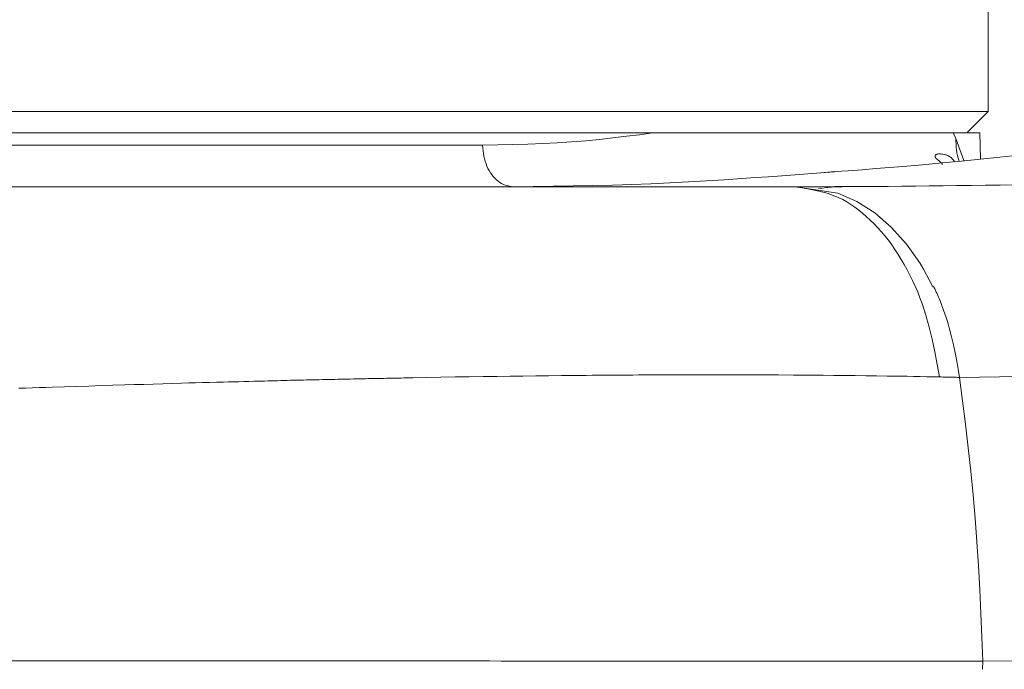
# Model space of a CAD drawing. Extents: x 193 to 943, y 26 to 526.
# Tile 37 of 256: x 359.085 to 360.23, y 91.93 to 92.686. Entities that reach past the tile are written whole.
import ezdxf

# ---------------------------------------------------------------- set-up
doc = ezdxf.new("R2010")
doc.units = 0
doc.layers.get('0').update_dxf_attribs({"lineweight": 25})
doc.layers.add('KG4_HLS_SYA', color=7, linetype='Continuous', lineweight=25)

# ---------------------------------------------------------------- blocks, each defined once
blk = doc.blocks.new('Spline-A069HVY47N', base_point=(360.0142, 92.489))
at = {"color": 0, "lineweight": -2}
for p, q in [((360.0142, 92.489), (360.0163, 92.4894)), ((360.0163, 92.4894), (360.0184, 92.4897)), ((360.0184, 92.4897), (360.0205, 92.4901)), ((360.0205, 92.4901), (360.0226, 92.4904)), ((360.0226, 92.4904), (360.0248, 92.4907)), ((360.0248, 92.4907), (360.027, 92.4909)), ((360.027, 92.4909), (360.0292, 92.4911)), ((360.0292, 92.4911), (360.0315, 92.4912)), ((360.0315, 92.4912), (360.0339, 92.4913)), ((360.0339, 92.4913), (360.0363, 92.4914)), ((360.0363, 92.4914), (360.0387, 92.4914)), ((360.0387, 92.4914), (360.0411, 92.4914))]:
    blk.add_line(p, q, dxfattribs=at)
blk = doc.blocks.new('Spline-A069HVY87N', base_point=(360.0166, 92.5078))
at = {"color": 0, "lineweight": -2}
for p, q in [((360.1801, 92.5213), (360.2025, 92.5235)), ((360.2025, 92.5235), (360.2249, 92.5259)), ((360.2249, 92.5259), (360.2472, 92.5282)), ((360.0487, 92.5101), (360.0647, 92.5113)), ((360.0647, 92.5113), (360.0806, 92.5126)), ((360.0806, 92.5126), (360.0965, 92.5138)), ((360.0965, 92.5138), (360.1123, 92.5151)), ((360.1123, 92.5151), (360.1351, 92.5171)), ((360.1351, 92.5171), (360.1577, 92.5191)), ((360.1577, 92.5191), (360.1801, 92.5213)), ((360.0166, 92.5078), (360.0326, 92.509)), ((360.0326, 92.509), (360.0487, 92.5101))]:
    blk.add_line(p, q, dxfattribs=at)
blk = doc.blocks.new('Spline-A069HVYM7N', base_point=(360.1497, 92.517))
at = {"color": 0, "lineweight": -2}
for p, q in [((360.1498, 92.5274), (360.1497, 92.5273)), ((360.1497, 92.5273), (360.1497, 92.5271)), ((360.1497, 92.5271), (360.1497, 92.5269)), ((360.1497, 92.5269), (360.1497, 92.5268)), ((360.1497, 92.5268), (360.1497, 92.5268)), ((360.1497, 92.5268), (360.1497, 92.5267)), ((360.1497, 92.5267), (360.1497, 92.5266)), ((360.1497, 92.5266), (360.1497, 92.5265)), ((360.1497, 92.5265), (360.1498, 92.5262)), ((360.1499, 92.5277), (360.1498, 92.5276)), ((360.1498, 92.5276), (360.1498, 92.5274)), ((360.1498, 92.5262), (360.1498, 92.526)), ((360.1498, 92.526), (360.15, 92.5257)), ((360.15, 92.5279), (360.1499, 92.5277)), ((360.1501, 92.5281), (360.15, 92.528)), ((360.15, 92.528), (360.15, 92.5279)), ((360.15, 92.5257), (360.1501, 92.5254)), ((360.1502, 92.5283), (360.1501, 92.5281)), ((360.1501, 92.5254), (360.1502, 92.5253)), ((360.1504, 92.5284), (360.1502, 92.5283)), ((360.1502, 92.5253), (360.1503, 92.5252)), ((360.1503, 92.5252), (360.1503, 92.5251)), ((360.1503, 92.5251), (360.1504, 92.5249)), ((360.1506, 92.5286), (360.1504, 92.5284)), ((360.1504, 92.5249), (360.1505, 92.5248)), ((360.1505, 92.5248), (360.1507, 92.5246)), ((360.151, 92.5288), (360.1506, 92.5286)), ((360.1507, 92.5246), (360.1508, 92.5245)), ((360.1508, 92.5245), (360.1509, 92.5244)), ((360.1509, 92.5244), (360.151, 92.5242)), ((360.1512, 92.5289), (360.151, 92.5288)), ((360.151, 92.5242), (360.1511, 92.5241)), ((360.1511, 92.5241), (360.1513, 92.524)), ((360.1515, 92.529), (360.1512, 92.5289)), ((360.1513, 92.524), (360.1514, 92.5238)), ((360.1514, 92.5238), (360.1516, 92.5237)), ((360.152, 92.5292), (360.1515, 92.529)), ((360.1516, 92.5237), (360.1517, 92.5235)), ((360.1517, 92.5235), (360.1519, 92.5234)), ((360.1519, 92.5234), (360.1521, 92.5232)), ((360.1525, 92.5294), (360.152, 92.5292)), ((360.1521, 92.5232), (360.1523, 92.5231)), ((360.1523, 92.5231), (360.1525, 92.5229)), ((360.1536, 92.5296), (360.1525, 92.5294)), ((360.1525, 92.5229), (360.1527, 92.5228)), ((360.1527, 92.5228), (360.1529, 92.5226)), ((360.1529, 92.5226), (360.1531, 92.5225)), ((360.1531, 92.5225), (360.1533, 92.5223)), ((360.1548, 92.5296), (360.1536, 92.5296)), ((360.1561, 92.5296), (360.1548, 92.5296)), ((360.1574, 92.5295), (360.1561, 92.5296)), ((360.1587, 92.5293), (360.1574, 92.5295)), ((360.1606, 92.529), (360.1587, 92.5293)), ((360.1616, 92.5287), (360.1606, 92.529)), ((360.1626, 92.5284), (360.1616, 92.5287)), ((360.1635, 92.5281), (360.1626, 92.5284)), ((360.1645, 92.5277), (360.1635, 92.5281)), ((360.1655, 92.5272), (360.1645, 92.5277)), ((360.1664, 92.5267), (360.1655, 92.5272)), ((360.1674, 92.526), (360.1664, 92.5267)), ((360.1683, 92.5253), (360.1674, 92.526)), ((360.1701, 92.5235), (360.1683, 92.5253)), ((360.1704, 92.5231), (360.1701, 92.5235)), ((360.1707, 92.5227), (360.1704, 92.5231)), ((360.171, 92.5223), (360.1707, 92.5227)), ((360.1533, 92.5223), (360.1535, 92.5221)), ((360.1535, 92.5221), (360.1537, 92.522)), ((360.1537, 92.522), (360.1539, 92.5218)), ((360.1539, 92.5218), (360.1541, 92.5217)), ((360.1541, 92.5217), (360.1543, 92.5215)), ((360.1543, 92.5215), (360.1544, 92.5214)), ((360.1544, 92.5214), (360.1546, 92.5213)), ((360.1546, 92.5213), (360.1548, 92.5211)), ((360.1548, 92.5211), (360.155, 92.521)), ((360.155, 92.521), (360.1551, 92.5209)), ((360.1551, 92.5209), (360.1553, 92.5207)), ((360.1553, 92.5207), (360.1554, 92.5206)), ((360.1554, 92.5206), (360.1556, 92.5205)), ((360.1556, 92.5205), (360.1557, 92.5204)), ((360.1557, 92.5204), (360.1561, 92.5201)), ((360.1561, 92.5201), (360.1563, 92.5198)), ((360.1563, 92.5198), (360.1566, 92.5196)), ((360.1566, 92.5196), (360.1568, 92.5194)), ((360.1568, 92.5194), (360.157, 92.5192)), ((360.157, 92.5192), (360.1572, 92.519)), ((360.1572, 92.519), (360.1574, 92.5187)), ((360.1574, 92.5187), (360.1576, 92.5185)), ((360.1576, 92.5185), (360.1577, 92.5183)), ((360.1577, 92.5183), (360.1578, 92.5182)), ((360.1578, 92.5171), (360.1577, 92.5171)), ((360.1577, 92.5171), (360.1577, 92.517)), ((360.1578, 92.5182), (360.1579, 92.518)), ((360.1579, 92.5172), (360.1578, 92.5172)), ((360.1578, 92.5172), (360.1578, 92.5171)), ((360.1579, 92.518), (360.158, 92.5179)), ((360.158, 92.5173), (360.1579, 92.5173)), ((360.1579, 92.5173), (360.1579, 92.5172)), ((360.1579, 92.5172), (360.1579, 92.5172)), ((360.158, 92.5179), (360.158, 92.5178)), ((360.158, 92.5178), (360.158, 92.5177)), ((360.158, 92.5177), (360.158, 92.5176)), ((360.158, 92.5176), (360.158, 92.5176)), ((360.158, 92.5176), (360.158, 92.5175)), ((360.158, 92.5175), (360.158, 92.5175)), ((360.158, 92.5175), (360.158, 92.5174)), ((360.158, 92.5174), (360.158, 92.5174)), ((360.158, 92.5174), (360.158, 92.5173)), ((360.1714, 92.5218), (360.171, 92.5223)), ((360.1717, 92.5214), (360.1714, 92.5218)), ((360.172, 92.5209), (360.1717, 92.5214))]:
    blk.add_line(p, q, dxfattribs=at)
blk = doc.blocks.new('Spline-A069HX0K7N', base_point=(360.1781, 91.9394))
at = {"color": 0, "lineweight": -2}
for p, q in [((360.1781, 92.2696), (360.1815, 92.2424)), ((360.1815, 92.2424), (360.1849, 92.2151)), ((360.1849, 92.2151), (360.1881, 92.1878)), ((360.1881, 92.1878), (360.1911, 92.1605)), ((360.1911, 92.1605), (360.1938, 92.1331)), ((360.1938, 92.1331), (360.1963, 92.1057)), ((360.1963, 92.1057), (360.1983, 92.0781)), ((360.1983, 92.0781), (360.2001, 92.0504)), ((360.2001, 92.0504), (360.2016, 92.0227)), ((360.2016, 92.0227), (360.2029, 91.9949)), ((360.2029, 91.9949), (360.204, 91.9672)), ((360.204, 91.9672), (360.2051, 91.9394))]:
    blk.add_line(p, q, dxfattribs=at)
blk = doc.blocks.new('Spline-A069HX0Y7N', base_point=(358.4584, 92.4915))
at = {"color": 0, "lineweight": -2}
for p, q in [((359.0923, 92.4915), (359.0478, 92.4915)), ((359.1365, 92.4915), (359.0923, 92.4915)), ((359.1805, 92.4915), (359.1365, 92.4915)), ((359.2242, 92.4915), (359.1805, 92.4915)), ((359.2677, 92.4915), (359.2242, 92.4915)), ((359.3108, 92.4915), (359.2677, 92.4915)), ((359.3537, 92.4915), (359.3108, 92.4915)), ((359.3962, 92.4915), (359.3537, 92.4915)), ((359.4385, 92.4915), (359.3962, 92.4915)), ((359.4804, 92.4915), (359.4385, 92.4915)), ((359.522, 92.4915), (359.4804, 92.4915)), ((359.5632, 92.4915), (359.522, 92.4915)), ((359.6041, 92.4915), (359.5632, 92.4915)), ((359.6445, 92.4915), (359.6041, 92.4915)), ((359.6844, 92.4915), (359.6445, 92.4915)), ((359.7238, 92.4915), (359.6844, 92.4915)), ((359.7627, 92.4915), (359.7238, 92.4915)), ((359.8009, 92.4915), (359.7627, 92.4915)), ((359.8385, 92.4915), (359.8009, 92.4915)), ((359.8758, 92.4915), (359.8385, 92.4915)), ((359.9127, 92.4915), (359.8758, 92.4915)), ((359.9494, 92.4915), (359.9127, 92.4915)), ((359.986, 92.4915), (359.9494, 92.4915))]:
    blk.add_line(p, q, dxfattribs=at)
blk = doc.blocks.new('Polylinie-A069HX1I7N', base_point=(356.2463, 92.554))
at = {"color": 0, "lineweight": -2}
for p, q in [((358.9892, 92.554), (359.1111, 92.554)), ((359.1111, 92.554), (359.2289, 92.554)), ((359.2289, 92.554), (359.3421, 92.554)), ((359.3421, 92.554), (359.4502, 92.554)), ((359.4502, 92.554), (359.5526, 92.554)), ((359.5526, 92.554), (359.6488, 92.554)), ((359.6488, 92.554), (359.7386, 92.554)), ((359.7386, 92.554), (359.8213, 92.554))]:
    blk.add_line(p, q, dxfattribs=at)
blk = doc.blocks.new('Spline-A069HX1K7N', base_point=(359.8213, 92.554))
at = {"color": 0, "lineweight": -2}
for p, q in [((359.8213, 92.554), (359.8322, 92.554)), ((359.8322, 92.554), (359.8431, 92.554)), ((359.8431, 92.554), (359.854, 92.554)), ((359.854, 92.554), (359.8648, 92.554)), ((359.8648, 92.554), (359.8755, 92.554)), ((359.8755, 92.554), (359.8861, 92.554)), ((359.8861, 92.554), (359.8964, 92.554)), ((359.8964, 92.554), (359.9067, 92.554)), ((359.9067, 92.554), (359.9167, 92.554)), ((359.9167, 92.554), (359.9267, 92.554)), ((359.9267, 92.554), (359.9365, 92.554)), ((359.9365, 92.554), (359.9463, 92.554)), ((359.9463, 92.554), (359.9564, 92.554)), ((359.9564, 92.554), (359.9664, 92.554)), ((359.9664, 92.554), (359.9762, 92.554)), ((359.9762, 92.554), (359.9859, 92.554)), ((359.9859, 92.554), (359.9955, 92.554)), ((359.9955, 92.554), (360.0048, 92.554)), ((360.0048, 92.554), (360.0133, 92.554)), ((360.0133, 92.554), (360.0215, 92.554)), ((360.0215, 92.554), (360.0297, 92.554)), ((360.0297, 92.554), (360.0376, 92.554)), ((360.0376, 92.554), (360.0454, 92.554)), ((360.0454, 92.554), (360.0529, 92.554)), ((360.0529, 92.554), (360.0592, 92.554)), ((360.0592, 92.554), (360.0653, 92.554)), ((360.0653, 92.554), (360.0712, 92.554)), ((360.0712, 92.554), (360.077, 92.554)), ((360.077, 92.554), (360.0827, 92.554)), ((360.0827, 92.554), (360.0881, 92.554)), ((360.0881, 92.554), (360.0933, 92.554)), ((360.0933, 92.554), (360.0983, 92.554)), ((360.0983, 92.554), (360.1032, 92.554)), ((360.1032, 92.554), (360.1079, 92.554)), ((360.1079, 92.554), (360.1124, 92.554)), ((360.1124, 92.554), (360.1167, 92.554)), ((360.1167, 92.554), (360.1208, 92.554)), ((360.1208, 92.554), (360.1248, 92.554)), ((360.1248, 92.554), (360.1285, 92.554)), ((360.1285, 92.554), (360.1321, 92.554)), ((360.1321, 92.554), (360.1356, 92.554)), ((360.1356, 92.554), (360.1388, 92.554)), ((360.1388, 92.554), (360.1418, 92.554)), ((360.1418, 92.554), (360.1447, 92.554)), ((360.1447, 92.554), (360.1475, 92.554)), ((360.1475, 92.554), (360.1501, 92.554)), ((360.1501, 92.554), (360.1527, 92.554)), ((360.1527, 92.554), (360.1552, 92.554)), ((360.1552, 92.554), (360.1578, 92.554)), ((360.1578, 92.554), (360.1604, 92.554)), ((360.1604, 92.554), (360.163, 92.554)), ((360.163, 92.554), (360.1656, 92.554)), ((360.1656, 92.554), (360.1681, 92.554)), ((360.1681, 92.554), (360.1706, 92.554))]:
    blk.add_line(p, q, dxfattribs=at)
blk = doc.blocks.new('Spline-A069HX1U7N', base_point=(360.1462, 92.2696))
at = {"color": 0, "lineweight": -2}
for p, q in [((360.1462, 92.3763), (360.1462, 92.3764)), ((360.1462, 92.3764), (360.1462, 92.3764)), ((360.1462, 92.3764), (360.1462, 92.3764)), ((360.1462, 92.3764), (360.1462, 92.3764)), ((360.1462, 92.3764), (360.1462, 92.3764)), ((360.1462, 92.3762), (360.1462, 92.3763)), ((360.1462, 92.3763), (360.1462, 92.3763)), ((360.1462, 92.3763), (360.1462, 92.3763)), ((360.1462, 92.3763), (360.1462, 92.3763)), ((360.1462, 92.3763), (360.1462, 92.3763)), ((360.1462, 92.3763), (360.1462, 92.3763)), ((360.1462, 92.3763), (360.1462, 92.3763)), ((360.1462, 92.3763), (360.1462, 92.3763)), ((360.1463, 92.3762), (360.1462, 92.3762)), ((360.1463, 92.3761), (360.1463, 92.3762)), ((360.1463, 92.3762), (360.1463, 92.3762)), ((360.1463, 92.3762), (360.1463, 92.3762)), ((360.1463, 92.3762), (360.1463, 92.3762)), ((360.1463, 92.3762), (360.1463, 92.3762)), ((360.1464, 92.376), (360.1463, 92.3761)), ((360.1463, 92.3761), (360.1463, 92.3761)), ((360.1463, 92.3761), (360.1463, 92.3761)), ((360.1463, 92.3761), (360.1463, 92.3761)), ((360.1463, 92.3761), (360.1463, 92.3761)), ((360.1463, 92.3761), (360.1463, 92.3761)), ((360.1464, 92.3759), (360.1464, 92.376)), ((360.1464, 92.376), (360.1464, 92.376)), ((360.1464, 92.376), (360.1464, 92.376)), ((360.1465, 92.3759), (360.1464, 92.3759)), ((360.1464, 92.3759), (360.1464, 92.3759)), ((360.1465, 92.3758), (360.1465, 92.3759)), ((360.1465, 92.3759), (360.1465, 92.3759)), ((360.1466, 92.3758), (360.1465, 92.3758)), ((360.1467, 92.3757), (360.1466, 92.3758)), ((360.1466, 92.3758), (360.1466, 92.3758)), ((360.1466, 92.3758), (360.1466, 92.3758)), ((360.1468, 92.3757), (360.1467, 92.3757)), ((360.1467, 92.3757), (360.1467, 92.3757)), ((360.1467, 92.3757), (360.1467, 92.3757)), ((360.1467, 92.3757), (360.1467, 92.3757)), ((360.1467, 92.3757), (360.1467, 92.3757)), ((360.1467, 92.3757), (360.1467, 92.3757)), ((360.1467, 92.3757), (360.1467, 92.3757)), ((360.1467, 92.3757), (360.1467, 92.3757)), ((360.1467, 92.3757), (360.1467, 92.3757)), ((360.1467, 92.3757), (360.1467, 92.3757)), ((360.1467, 92.3757), (360.1467, 92.3757)), ((360.1467, 92.3757), (360.1467, 92.3757)), ((360.1467, 92.3757), (360.1467, 92.3757)), ((360.1467, 92.3757), (360.1467, 92.3757)), ((360.1467, 92.3757), (360.1467, 92.3757)), ((360.1467, 92.3757), (360.1467, 92.3757)), ((360.1467, 92.3757), (360.1467, 92.3757)), ((360.1467, 92.3757), (360.1467, 92.3757)), ((360.1467, 92.3757), (360.1467, 92.3757)), ((360.1467, 92.3757), (360.1467, 92.3757)), ((360.1468, 92.3756), (360.1468, 92.3757)), ((360.1468, 92.3757), (360.1468, 92.3757)), ((360.1468, 92.3757), (360.1468, 92.3757)), ((360.1469, 92.3756), (360.1468, 92.3756)), ((360.147, 92.3756), (360.1469, 92.3756)), ((360.147, 92.3755), (360.147, 92.3756)), ((360.1471, 92.3755), (360.147, 92.3755)), ((360.1472, 92.3754), (360.1471, 92.3755)), ((360.1473, 92.3754), (360.1472, 92.3754)), ((360.1474, 92.3753), (360.1473, 92.3754)), ((360.1475, 92.3753), (360.1474, 92.3753)), ((360.1475, 92.3752), (360.1475, 92.3753)), ((360.1476, 92.3752), (360.1475, 92.3752)), ((360.1477, 92.3752), (360.1476, 92.3752)), ((360.1477, 92.3751), (360.1477, 92.3752)), ((360.1478, 92.3751), (360.1477, 92.3751)), ((360.1478, 92.375), (360.1478, 92.3751)), ((360.1478, 92.3751), (360.1478, 92.3751)), ((360.1479, 92.375), (360.1478, 92.375)), ((360.1479, 92.3749), (360.1479, 92.375)), ((360.1479, 92.375), (360.1479, 92.375)), ((360.1479, 92.375), (360.1479, 92.375)), ((360.148, 92.3749), (360.1479, 92.3749)), ((360.148, 92.3748), (360.148, 92.3749)), ((360.148, 92.3749), (360.148, 92.3749)), ((360.148, 92.3749), (360.148, 92.3749)), ((360.1481, 92.3748), (360.148, 92.3748)), ((360.1481, 92.3747), (360.1481, 92.3748)), ((360.1481, 92.3748), (360.1481, 92.3748)), ((360.1482, 92.3747), (360.1481, 92.3747)), ((360.1482, 92.3746), (360.1482, 92.3747)), ((360.1482, 92.3745), (360.1482, 92.3746)), ((360.1482, 92.3746), (360.1482, 92.3746)), ((360.1483, 92.3745), (360.1482, 92.3745)), ((360.1483, 92.3744), (360.1483, 92.3745)), ((360.1484, 92.3743), (360.1483, 92.3744)), ((360.1485, 92.3742), (360.1484, 92.3743)), ((360.1484, 92.3743), (360.1484, 92.3743)), ((360.1485, 92.3741), (360.1485, 92.3742)), ((360.1486, 92.374), (360.1485, 92.3741)), ((360.1489, 92.3735), (360.1486, 92.374)), ((360.1491, 92.373), (360.1489, 92.3735)), ((360.1494, 92.3725), (360.1491, 92.373)), ((360.1497, 92.372), (360.1494, 92.3725)), ((360.1499, 92.3715), (360.1497, 92.372)), ((360.1502, 92.371), (360.1499, 92.3715)), ((360.1506, 92.37), (360.1502, 92.371)), ((360.1511, 92.3689), (360.1506, 92.37)), ((360.1516, 92.3679), (360.1511, 92.3689)), ((360.152, 92.3669), (360.1516, 92.3679)), ((360.1525, 92.3659), (360.152, 92.3669)), ((360.1529, 92.3648), (360.1525, 92.3659)), ((360.1538, 92.3628), (360.1529, 92.3648)), ((360.1546, 92.3607), (360.1538, 92.3628)), ((360.1555, 92.3586), (360.1546, 92.3607)), ((360.1563, 92.3565), (360.1555, 92.3586)), ((360.1571, 92.3544), (360.1563, 92.3565)), ((360.1579, 92.3522), (360.1571, 92.3544)), ((360.1595, 92.3479), (360.1579, 92.3522)), ((360.161, 92.3436), (360.1595, 92.3479)), ((360.1624, 92.3392), (360.161, 92.3436)), ((360.1639, 92.3348), (360.1624, 92.3392)), ((360.1652, 92.3303), (360.1639, 92.3348)), ((360.1665, 92.3258), (360.1652, 92.3303)), ((360.1689, 92.3167), (360.1665, 92.3258)), ((360.171, 92.3075), (360.1689, 92.3167)), ((360.173, 92.2981), (360.171, 92.3075)), ((360.1748, 92.2886), (360.173, 92.2981)), ((360.1765, 92.2791), (360.1748, 92.2886)), ((360.1781, 92.2696), (360.1765, 92.2791))]:
    blk.add_line(p, q, dxfattribs=at)
blk = doc.blocks.new('Polylinie-A069HX1W7N', base_point=(359.9874, 92.3764))
at = {"color": 0, "lineweight": -2}
for p, q in [((360.0365, 92.4838), (359.9874, 92.4915)), ((360.0587, 92.4742), (360.0365, 92.4838)), ((360.0794, 92.461), (360.0587, 92.4742)), ((360.0986, 92.4444), (360.0794, 92.461)), ((360.1163, 92.4246), (360.0986, 92.4444)), ((360.1325, 92.4018), (360.1163, 92.4246)), ((360.1325, 92.4017), (360.1325, 92.4018)), ((360.1325, 92.4018), (360.1325, 92.4018)), ((360.1325, 92.4018), (360.1325, 92.4018)), ((360.1325, 92.4018), (360.1325, 92.4018)), ((360.1325, 92.4018), (360.1325, 92.4018)), ((360.1325, 92.4018), (360.1325, 92.4018)), ((360.1327, 92.4014), (360.1325, 92.4017)), ((360.1334, 92.4002), (360.1327, 92.4014)), ((360.1361, 92.3956), (360.1334, 92.4002)), ((360.1462, 92.3764), (360.1361, 92.3956))]:
    blk.add_line(p, q, dxfattribs=at)
blk = doc.blocks.new('Spline-A069I01I7N', base_point=(358.3042, 91.9395))
at = {"color": 0, "lineweight": -2}
for p, q in [((359.0856, 91.9397), (359.039, 91.9397)), ((359.1321, 91.9397), (359.0856, 91.9397)), ((359.1783, 91.9397), (359.1321, 91.9397)), ((359.2243, 91.9397), (359.1783, 91.9397)), ((359.27, 91.9397), (359.2243, 91.9397)), ((359.3155, 91.9397), (359.27, 91.9397)), ((359.3238, 91.9397), (359.3155, 91.9397)), ((359.3322, 91.9397), (359.3238, 91.9397)), ((359.3405, 91.9397), (359.3322, 91.9397)), ((359.3488, 91.9397), (359.3405, 91.9397)), ((359.3572, 91.9397), (359.3488, 91.9397)), ((359.3655, 91.9397), (359.3572, 91.9397)), ((359.375, 91.9397), (359.3655, 91.9397)), ((359.3845, 91.9397), (359.375, 91.9397)), ((359.3939, 91.9397), (359.3845, 91.9397)), ((359.4034, 91.9397), (359.3939, 91.9397)), ((359.4129, 91.9397), (359.4034, 91.9397)), ((359.4223, 91.9397), (359.4129, 91.9397)), ((359.4329, 91.9397), (359.4223, 91.9397)), ((359.4435, 91.9397), (359.4329, 91.9397)), ((359.4541, 91.9397), (359.4435, 91.9397)), ((359.4647, 91.9397), (359.4541, 91.9397)), ((359.4752, 91.9397), (359.4647, 91.9397)), ((359.4857, 91.9397), (359.4752, 91.9397)), ((359.4974, 91.9397), (359.4857, 91.9397)), ((359.5091, 91.9397), (359.4974, 91.9397)), ((359.5207, 91.9397), (359.5091, 91.9397)), ((359.5324, 91.9397), (359.5207, 91.9397)), ((359.544, 91.9397), (359.5324, 91.9397)), ((359.5555, 91.9397), (359.544, 91.9397)), ((359.5683, 91.9397), (359.5555, 91.9397)), ((359.581, 91.9397), (359.5683, 91.9397)), ((359.5936, 91.9397), (359.581, 91.9397)), ((359.6063, 91.9397), (359.5936, 91.9397)), ((359.6189, 91.9397), (359.6063, 91.9397)), ((359.6315, 91.9397), (359.6189, 91.9397)), ((359.6452, 91.9396), (359.6315, 91.9397)), ((359.6588, 91.9396), (359.6452, 91.9396)), ((359.6725, 91.9396), (359.6588, 91.9396)), ((359.6861, 91.9396), (359.6725, 91.9396)), ((359.6996, 91.9396), (359.6861, 91.9396)), ((359.7132, 91.9396), (359.6996, 91.9396)), ((359.7328, 91.9396), (359.7132, 91.9396)), ((359.7524, 91.9396), (359.7328, 91.9396)), ((359.7719, 91.9396), (359.7524, 91.9396)), ((359.7913, 91.9396), (359.7719, 91.9396)), ((359.8106, 91.9396), (359.7913, 91.9396)), ((359.8298, 91.9396), (359.8106, 91.9396)), ((359.8462, 91.9396), (359.8298, 91.9396)), ((359.8626, 91.9396), (359.8462, 91.9396)), ((359.8789, 91.9396), (359.8626, 91.9396)), ((359.8952, 91.9396), (359.8789, 91.9396)), ((359.9113, 91.9396), (359.8952, 91.9396)), ((359.9274, 91.9396), (359.9113, 91.9396)), ((359.9433, 91.9396), (359.9274, 91.9396)), ((359.9591, 91.9396), (359.9433, 91.9396)), ((359.9748, 91.9395), (359.9591, 91.9396)), ((359.9905, 91.9395), (359.9748, 91.9395)), ((360.0061, 91.9395), (359.9905, 91.9395)), ((360.0216, 91.9395), (360.0061, 91.9395)), ((360.0367, 91.9395), (360.0216, 91.9395)), ((360.0518, 91.9395), (360.0367, 91.9395)), ((360.0667, 91.9395), (360.0518, 91.9395)), ((360.0816, 91.9395), (360.0667, 91.9395)), ((360.0964, 91.9395), (360.0816, 91.9395)), ((360.1111, 91.9395), (360.0964, 91.9395)), ((360.127, 91.9395), (360.1111, 91.9395)), ((360.1427, 91.9395), (360.127, 91.9395)), ((360.1584, 91.9395), (360.1427, 91.9395)), ((360.174, 91.9395), (360.1584, 91.9395)), ((360.1896, 91.9395), (360.174, 91.9395)), ((360.2051, 91.9395), (360.1896, 91.9395))]:
    blk.add_line(p, q, dxfattribs=at)
blk = doc.blocks.new('Spline-A069I01K7N', base_point=(360.1549, 92.2696))
at = {"color": 0, "lineweight": -2}
for p, q in [((360.1549, 92.2701), (360.1569, 92.2701)), ((360.1569, 92.2701), (360.1588, 92.27)), ((360.1588, 92.27), (360.1608, 92.27)), ((360.1608, 92.27), (360.1627, 92.27)), ((360.1627, 92.27), (360.1646, 92.2699)), ((360.1646, 92.2699), (360.1666, 92.2699)), ((360.1666, 92.2699), (360.1685, 92.2698)), ((360.1685, 92.2698), (360.1704, 92.2698)), ((360.1704, 92.2698), (360.1724, 92.2697)), ((360.1724, 92.2697), (360.1743, 92.2697)), ((360.1743, 92.2697), (360.1762, 92.2696)), ((360.1762, 92.2696), (360.1781, 92.2696))]:
    blk.add_line(p, q, dxfattribs=at)
blk = doc.blocks.new('Spline-A069I01M7N', base_point=(358.4849, 92.2335))
at = {"color": 0, "lineweight": -2}
for p, q in [((359.624, 92.2706), (359.6077, 92.2703)), ((359.6402, 92.2708), (359.624, 92.2706)), ((359.6553, 92.271), (359.6402, 92.2708)), ((359.6703, 92.2712), (359.6553, 92.271)), ((359.6852, 92.2714), (359.6703, 92.2712)), ((359.7001, 92.2716), (359.6852, 92.2714)), ((359.715, 92.2717), (359.7001, 92.2716)), ((359.7298, 92.2719), (359.715, 92.2717)), ((359.7368, 92.272), (359.7298, 92.2719)), ((359.7438, 92.272), (359.7368, 92.272)), ((359.7507, 92.2721), (359.7438, 92.272)), ((359.7577, 92.2721), (359.7507, 92.2721)), ((359.7646, 92.2722), (359.7577, 92.2721)), ((359.7716, 92.2722), (359.7646, 92.2722)), ((359.7782, 92.2723), (359.7716, 92.2722)), ((359.7849, 92.2723), (359.7782, 92.2723)), ((359.7915, 92.2724), (359.7849, 92.2723)), ((359.7981, 92.2724), (359.7915, 92.2724)), ((359.8047, 92.2725), (359.7981, 92.2724)), ((359.8113, 92.2725), (359.8047, 92.2725)), ((359.8177, 92.2725), (359.8113, 92.2725)), ((359.824, 92.2726), (359.8177, 92.2725)), ((359.8303, 92.2726), (359.824, 92.2726)), ((359.8366, 92.2726), (359.8303, 92.2726)), ((359.8429, 92.2726), (359.8366, 92.2726)), ((359.8492, 92.2726), (359.8429, 92.2726)), ((359.8602, 92.2727), (359.8492, 92.2726)), ((359.8712, 92.2727), (359.8602, 92.2727)), ((359.8821, 92.2727), (359.8712, 92.2727)), ((359.8931, 92.2727), (359.8821, 92.2727)), ((359.9039, 92.2727), (359.8931, 92.2727)), ((359.9148, 92.2727), (359.9039, 92.2727)), ((359.9325, 92.2727), (359.9148, 92.2727)), ((359.95, 92.2726), (359.9325, 92.2727)), ((359.9675, 92.2725), (359.95, 92.2726)), ((359.9849, 92.2724), (359.9675, 92.2725)), ((360.0022, 92.2723), (359.9849, 92.2724)), ((360.0194, 92.2721), (360.0022, 92.2723)), ((360.032, 92.272), (360.0194, 92.2721)), ((360.0444, 92.2719), (360.032, 92.272)), ((360.0569, 92.2717), (360.0444, 92.2719)), ((360.0693, 92.2716), (360.0569, 92.2717)), ((360.0816, 92.2714), (360.0693, 92.2716)), ((360.0939, 92.2712), (360.0816, 92.2714)), ((360.1016, 92.2711), (360.0939, 92.2712)), ((360.1093, 92.271), (360.1016, 92.2711)), ((360.117, 92.2709), (360.1093, 92.271)), ((360.1247, 92.2707), (360.117, 92.2709)), ((360.1323, 92.2706), (360.1247, 92.2707)), ((360.1399, 92.2704), (360.1323, 92.2706)), ((360.1424, 92.2704), (360.1399, 92.2704)), ((359.1514, 92.2591), (359.1373, 92.2587)), ((359.1654, 92.2596), (359.1514, 92.2591)), ((359.1793, 92.26), (359.1654, 92.2596)), ((359.1933, 92.2605), (359.1793, 92.26)), ((359.2072, 92.2609), (359.1933, 92.2605)), ((359.2183, 92.2612), (359.2072, 92.2609)), ((359.2294, 92.2615), (359.2183, 92.2612)), ((359.2404, 92.2619), (359.2294, 92.2615)), ((359.2514, 92.2622), (359.2404, 92.2619)), ((359.2624, 92.2625), (359.2514, 92.2622)), ((359.2734, 92.2628), (359.2624, 92.2625)), ((359.2816, 92.2631), (359.2734, 92.2628)), ((359.2897, 92.2633), (359.2816, 92.2631)), ((359.2978, 92.2635), (359.2897, 92.2633)), ((359.3059, 92.2637), (359.2978, 92.2635)), ((359.3141, 92.2639), (359.3059, 92.2637)), ((359.3222, 92.2642), (359.3141, 92.2639)), ((359.328, 92.2643), (359.3222, 92.2642)), ((359.3339, 92.2645), (359.328, 92.2643)), ((359.3398, 92.2646), (359.3339, 92.2645)), ((359.3457, 92.2648), (359.3398, 92.2646)), ((359.3516, 92.2649), (359.3457, 92.2648)), ((359.3574, 92.2651), (359.3516, 92.2649)), ((359.3589, 92.2651), (359.3574, 92.2651)), ((359.3604, 92.2652), (359.3589, 92.2651)), ((359.3619, 92.2652), (359.3604, 92.2652)), ((359.3635, 92.2652), (359.3619, 92.2652)), ((359.365, 92.2653), (359.3635, 92.2652)), ((359.3665, 92.2653), (359.365, 92.2653)), ((359.3669, 92.2653), (359.3665, 92.2653)), ((359.3673, 92.2653), (359.3669, 92.2653)), ((359.3677, 92.2654), (359.3673, 92.2653)), ((359.3681, 92.2654), (359.3677, 92.2654)), ((359.3685, 92.2654), (359.3681, 92.2654)), ((359.3689, 92.2654), (359.3685, 92.2654)), ((359.369, 92.2654), (359.3689, 92.2654)), ((359.3691, 92.2654), (359.369, 92.2654)), ((359.3693, 92.2654), (359.3691, 92.2654)), ((359.3694, 92.2654), (359.3693, 92.2654)), ((359.3696, 92.2654), (359.3694, 92.2654)), ((359.3697, 92.2654), (359.3696, 92.2654)), ((359.3698, 92.2654), (359.3697, 92.2654)), ((359.3697, 92.2654), (359.3697, 92.2654)), ((359.3697, 92.2654), (359.3697, 92.2654)), ((359.3736, 92.2655), (359.3698, 92.2654)), ((359.3698, 92.2654), (359.3698, 92.2654)), ((359.3698, 92.2654), (359.3698, 92.2654)), ((359.3698, 92.2654), (359.3698, 92.2654)), ((359.3774, 92.2656), (359.3736, 92.2655)), ((359.3812, 92.2657), (359.3774, 92.2656)), ((359.385, 92.2658), (359.3812, 92.2657)), ((359.3888, 92.2659), (359.385, 92.2658)), ((359.3926, 92.266), (359.3888, 92.2659)), ((359.3963, 92.2661), (359.3926, 92.266)), ((359.4001, 92.2662), (359.3963, 92.2661)), ((359.4038, 92.2662), (359.4001, 92.2662)), ((359.4076, 92.2663), (359.4038, 92.2662)), ((359.4113, 92.2664), (359.4076, 92.2663)), ((359.415, 92.2665), (359.4113, 92.2664)), ((359.4187, 92.2666), (359.415, 92.2665)), ((359.4224, 92.2667), (359.4187, 92.2666)), ((359.4261, 92.2668), (359.4224, 92.2667)), ((359.4298, 92.2669), (359.4261, 92.2668)), ((359.4334, 92.2669), (359.4298, 92.2669)), ((359.4371, 92.267), (359.4334, 92.2669)), ((359.4407, 92.2671), (359.4371, 92.267)), ((359.4443, 92.2672), (359.4407, 92.2671)), ((359.448, 92.2673), (359.4443, 92.2672)), ((359.4516, 92.2673), (359.448, 92.2673)), ((359.4552, 92.2674), (359.4516, 92.2673)), ((359.4588, 92.2675), (359.4552, 92.2674)), ((359.4624, 92.2676), (359.4588, 92.2675)), ((359.4659, 92.2677), (359.4624, 92.2676)), ((359.4695, 92.2677), (359.4659, 92.2677)), ((359.4731, 92.2678), (359.4695, 92.2677)), ((359.4766, 92.2679), (359.4731, 92.2678)), ((359.4802, 92.268), (359.4766, 92.2679)), ((359.4837, 92.268), (359.4802, 92.268)), ((359.4872, 92.2681), (359.4837, 92.268)), ((359.4907, 92.2682), (359.4872, 92.2681)), ((359.4942, 92.2683), (359.4907, 92.2682)), ((359.4977, 92.2683), (359.4942, 92.2683)), ((359.5012, 92.2684), (359.4977, 92.2683)), ((359.5046, 92.2685), (359.5012, 92.2684)), ((359.5081, 92.2685), (359.5046, 92.2685)), ((359.5115, 92.2686), (359.5081, 92.2685)), ((359.5149, 92.2687), (359.5115, 92.2686)), ((359.5184, 92.2687), (359.5149, 92.2687)), ((359.5218, 92.2688), (359.5184, 92.2687)), ((359.5252, 92.2689), (359.5218, 92.2688)), ((359.5286, 92.2689), (359.5252, 92.2689)), ((359.532, 92.269), (359.5286, 92.2689)), ((359.5354, 92.2691), (359.532, 92.269)), ((359.5387, 92.2691), (359.5354, 92.2691)), ((359.5421, 92.2692), (359.5387, 92.2691)), ((359.5586, 92.2695), (359.5421, 92.2692)), ((359.575, 92.2698), (359.5586, 92.2695)), ((359.5914, 92.2701), (359.575, 92.2698)), ((359.6077, 92.2703), (359.5914, 92.2701)), ((360.1449, 92.2703), (360.1424, 92.2704)), ((360.1474, 92.2703), (360.1449, 92.2703)), ((360.1499, 92.2702), (360.1474, 92.2703)), ((360.1524, 92.2702), (360.1499, 92.2702)), ((360.1549, 92.2701), (360.1524, 92.2702)), ((359.0919, 92.2572), (359.084, 92.2569)), ((359.0997, 92.2575), (359.0919, 92.2572)), ((359.1076, 92.2577), (359.0997, 92.2575)), ((359.1155, 92.258), (359.1076, 92.2577)), ((359.1233, 92.2582), (359.1155, 92.258)), ((359.1373, 92.2587), (359.1233, 92.2582))]:
    blk.add_line(p, q, dxfattribs=at)
blk = doc.blocks.new('Spline-A069I03I7N', base_point=(359.986, 92.2701))
at = {"color": 0, "lineweight": -2}
for p, q in [((359.9956, 92.49), (359.986, 92.4915)), ((360.0051, 92.4884), (359.9956, 92.49)), ((360.0146, 92.4864), (360.0051, 92.4884)), ((360.024, 92.4839), (360.0146, 92.4864)), ((360.0332, 92.4806), (360.024, 92.4839)), ((360.0423, 92.4764), (360.0332, 92.4806)), ((360.0471, 92.4737), (360.0423, 92.4764)), ((360.0517, 92.4708), (360.0471, 92.4737)), ((360.0564, 92.4676), (360.0517, 92.4708)), ((360.0609, 92.4642), (360.0564, 92.4676)), ((360.0654, 92.4605), (360.0609, 92.4642)), ((360.0699, 92.4566), (360.0654, 92.4605)), ((360.0743, 92.4525), (360.0699, 92.4566)), ((360.0787, 92.4482), (360.0743, 92.4525)), ((360.083, 92.4437), (360.0787, 92.4482)), ((360.0872, 92.4391), (360.083, 92.4437)), ((360.0913, 92.4342), (360.0872, 92.4391)), ((360.0953, 92.4291), (360.0913, 92.4342)), ((360.0992, 92.4238), (360.0953, 92.4291)), ((360.103, 92.4184), (360.0992, 92.4238)), ((360.1067, 92.4127), (360.103, 92.4184)), ((360.1102, 92.4069), (360.1067, 92.4127)), ((360.1137, 92.4009), (360.1102, 92.4069)), ((360.1171, 92.3947), (360.1137, 92.4009)), ((360.1204, 92.3885), (360.1171, 92.3947)), ((360.1235, 92.3822), (360.1204, 92.3885)), ((360.1265, 92.3757), (360.1235, 92.3822)), ((360.1294, 92.3691), (360.1265, 92.3757)), ((360.1321, 92.3623), (360.1294, 92.3691)), ((360.1347, 92.3554), (360.1321, 92.3623)), ((360.139, 92.342), (360.1347, 92.3554)), ((360.1428, 92.3281), (360.139, 92.342)), ((360.1462, 92.3139), (360.1428, 92.3281)), ((360.1493, 92.2995), (360.1462, 92.3139)), ((360.1522, 92.2848), (360.1493, 92.2995)), ((360.1549, 92.2701), (360.1522, 92.2848))]:
    blk.add_line(p, q, dxfattribs=at)
blk = doc.blocks.new('Spline-A069I04M7N', base_point=(359.6234, 92.4915))
at = {"color": 0, "lineweight": -2}
for p, q in [((359.6237, 92.5365), (359.6234, 92.5397)), ((359.6241, 92.5334), (359.6237, 92.5365)), ((359.6245, 92.5302), (359.6241, 92.5334)), ((359.625, 92.5271), (359.6245, 92.5302)), ((359.6257, 92.5241), (359.625, 92.5271)), ((359.6264, 92.5211), (359.6257, 92.5241)), ((359.6274, 92.5182), (359.6264, 92.5211)), ((359.6285, 92.5155), (359.6274, 92.5182)), ((359.6297, 92.5128), (359.6285, 92.5155)), ((359.6311, 92.5102), (359.6297, 92.5128)), ((359.6326, 92.5078), (359.6311, 92.5102)), ((359.6342, 92.5055), (359.6326, 92.5078)), ((359.6359, 92.5033), (359.6342, 92.5055)), ((359.6377, 92.5013), (359.6359, 92.5033)), ((359.6395, 92.4994), (359.6377, 92.5013)), ((359.6415, 92.4978), (359.6395, 92.4994)), ((359.6435, 92.4963), (359.6415, 92.4978)), ((359.6455, 92.4951), (359.6435, 92.4963)), ((359.6476, 92.4941), (359.6455, 92.4951)), ((359.6498, 92.4933), (359.6476, 92.4941)), ((359.652, 92.4927), (359.6498, 92.4933)), ((359.6543, 92.4922), (359.652, 92.4927)), ((359.6565, 92.4918), (359.6543, 92.4922)), ((359.6588, 92.4915), (359.6565, 92.4918))]:
    blk.add_line(p, q, dxfattribs=at)
blk = doc.blocks.new('Spline-A069I04O7N', base_point=(356.2458, 92.5397))
at = {"color": 0, "lineweight": -2}
for p, q in [((359.0997, 92.5397), (359.0705, 92.5397)), ((359.1286, 92.5397), (359.0997, 92.5397)), ((359.1572, 92.5397), (359.1286, 92.5397)), ((359.1856, 92.5397), (359.1572, 92.5397)), ((359.2138, 92.5397), (359.1856, 92.5397)), ((359.2416, 92.5397), (359.2138, 92.5397)), ((359.2693, 92.5397), (359.2416, 92.5397)), ((359.2966, 92.5397), (359.2693, 92.5397)), ((359.3237, 92.5397), (359.2966, 92.5397)), ((359.3505, 92.5397), (359.3237, 92.5397)), ((359.3771, 92.5397), (359.3505, 92.5397)), ((359.4032, 92.5397), (359.3771, 92.5397)), ((359.4291, 92.5397), (359.4032, 92.5397)), ((359.4546, 92.5397), (359.4291, 92.5397)), ((359.4796, 92.5397), (359.4546, 92.5397)), ((359.5042, 92.5397), (359.4796, 92.5397)), ((359.5285, 92.5397), (359.5042, 92.5397)), ((359.5525, 92.5397), (359.5285, 92.5397)), ((359.5763, 92.5397), (359.5525, 92.5397)), ((359.5999, 92.5397), (359.5763, 92.5397)), ((359.6234, 92.5397), (359.5999, 92.5397))]:
    blk.add_line(p, q, dxfattribs=at)
blk = doc.blocks.new('Spline-A069I05G7N', base_point=(360.1781, 92.2696))
at = {"color": 0, "lineweight": -2}
for p, q in [((361.1487, 92.4039), (361.1647, 92.4091)), ((361.1647, 92.4091), (361.1807, 92.4142)), ((361.1807, 92.4142), (361.1966, 92.4192)), ((361.1161, 92.3934), (361.1325, 92.3987)), ((361.1325, 92.3987), (361.1487, 92.4039)), ((361.0825, 92.3822), (361.0994, 92.3879)), ((361.0994, 92.3879), (361.1161, 92.3934)), ((361.0477, 92.3706), (361.0653, 92.3764)), ((361.0653, 92.3764), (361.0825, 92.3822)), ((361.0114, 92.3591), (361.0298, 92.3648)), ((361.0298, 92.3648), (361.0477, 92.3706)), ((360.9735, 92.3483), (360.9927, 92.3536)), ((360.9927, 92.3536), (361.0114, 92.3591)), ((360.934, 92.3384), (360.9539, 92.3432)), ((360.9539, 92.3432), (360.9735, 92.3483)), ((360.8721, 92.3253), (360.893, 92.3294)), ((360.893, 92.3294), (360.9136, 92.3338)), ((360.9136, 92.3338), (360.934, 92.3384)), ((360.8078, 92.314), (360.8295, 92.3176)), ((360.8295, 92.3176), (360.8509, 92.3213)), ((360.8509, 92.3213), (360.8721, 92.3253)), ((360.7416, 92.3046), (360.7639, 92.3076)), ((360.7639, 92.3076), (360.7859, 92.3107)), ((360.7859, 92.3107), (360.8078, 92.314)), ((360.6277, 92.2921), (360.6509, 92.2943)), ((360.6509, 92.2943), (360.6738, 92.2967)), ((360.6738, 92.2967), (360.6966, 92.2991)), ((360.6966, 92.2991), (360.7192, 92.3018)), ((360.7192, 92.3018), (360.7416, 92.3046)), ((360.4859, 92.2808), (360.5098, 92.2824)), ((360.5098, 92.2824), (360.5337, 92.2841)), ((360.5337, 92.2841), (360.5574, 92.286)), ((360.5574, 92.286), (360.581, 92.2879)), ((360.581, 92.2879), (360.6045, 92.2899)), ((360.6045, 92.2899), (360.6277, 92.2921)), ((360.2244, 92.2703), (360.2476, 92.2707)), ((360.2476, 92.2707), (360.2709, 92.2711)), ((360.2709, 92.2711), (360.2944, 92.2717)), ((360.2944, 92.2717), (360.318, 92.2724)), ((360.318, 92.2724), (360.3417, 92.2732)), ((360.3417, 92.2732), (360.3656, 92.2742)), ((360.3656, 92.2742), (360.3896, 92.2752)), ((360.3896, 92.2752), (360.4137, 92.2765)), ((360.4137, 92.2765), (360.4378, 92.2778)), ((360.4378, 92.2778), (360.4618, 92.2792)), ((360.4618, 92.2792), (360.4859, 92.2808)), ((360.1781, 92.2696), (360.2013, 92.2699)), ((360.2013, 92.2699), (360.2244, 92.2703))]:
    blk.add_line(p, q, dxfattribs=at)
blk = doc.blocks.new('Spline-A069I05I7N', base_point=(360.2051, 91.9395))
at = {"color": 0, "lineweight": -2}
blk.add_line((360.2578, 91.94), (360.2051, 91.9395), dxfattribs=at)
blk = doc.blocks.new('Spline-A069I05S7N', base_point=(359.6234, 92.5397))
at = {"color": 0, "lineweight": -2}
for p, q in [((359.7433, 92.545), (359.7593, 92.5465)), ((359.7593, 92.5465), (359.775, 92.5482)), ((359.775, 92.5482), (359.7906, 92.5501)), ((359.7906, 92.5501), (359.806, 92.552)), ((359.806, 92.552), (359.8213, 92.554)), ((359.6234, 92.5397), (359.6411, 92.5401)), ((359.6411, 92.5401), (359.6586, 92.5406)), ((359.6586, 92.5406), (359.6761, 92.5411)), ((359.6761, 92.5411), (359.6933, 92.5418)), ((359.6933, 92.5418), (359.7103, 92.5426)), ((359.7103, 92.5426), (359.727, 92.5437)), ((359.727, 92.5437), (359.7433, 92.545))]:
    blk.add_line(p, q, dxfattribs=at)
blk = doc.blocks.new('Spline-A069I06Y7N', base_point=(359.9874, 92.4192))
at = {"color": 0, "lineweight": -2}
for p, q in [((360.0026, 92.4915), (359.9874, 92.4915)), ((360.0178, 92.4915), (360.0026, 92.4915)), ((360.0331, 92.4916), (360.0178, 92.4915)), ((360.0484, 92.4917), (360.0331, 92.4916)), ((360.0639, 92.4917), (360.0484, 92.4917)), ((360.0794, 92.4918), (360.0639, 92.4917)), ((360.0951, 92.4919), (360.0794, 92.4918)), ((360.1109, 92.4921), (360.0951, 92.4919)), ((360.1268, 92.4922), (360.1109, 92.4921)), ((360.1428, 92.4924), (360.1268, 92.4922)), ((360.1589, 92.4926), (360.1428, 92.4924)), ((360.175, 92.4928), (360.1589, 92.4926)), ((360.1917, 92.493), (360.175, 92.4928)), ((360.2084, 92.4932), (360.1917, 92.493)), ((360.2252, 92.4934), (360.2084, 92.4932)), ((360.242, 92.4936), (360.2252, 92.4934))]:
    blk.add_line(p, q, dxfattribs=at)
blk = doc.blocks.new('Spline-A069I0727N', base_point=(359.6588, 92.4915))
at = {"color": 0, "lineweight": -2}
for p, q in [((359.8838, 92.4983), (359.9045, 92.4996)), ((359.9045, 92.4996), (359.9248, 92.501)), ((359.9248, 92.501), (359.9405, 92.502)), ((359.9405, 92.502), (359.9561, 92.5031)), ((359.9561, 92.5031), (359.9714, 92.5042)), ((359.9714, 92.5042), (359.9865, 92.5053)), ((359.9865, 92.5053), (360.0016, 92.5064)), ((360.0016, 92.5064), (360.0166, 92.5075)), ((359.6588, 92.4915), (359.6821, 92.4917)), ((359.6821, 92.4917), (359.7054, 92.4921)), ((359.7054, 92.4921), (359.7286, 92.4924)), ((359.7286, 92.4924), (359.7516, 92.4929)), ((359.7516, 92.4929), (359.7744, 92.4934)), ((359.7744, 92.4934), (359.797, 92.4941)), ((359.797, 92.4941), (359.8192, 92.495)), ((359.8192, 92.495), (359.8411, 92.496)), ((359.8411, 92.496), (359.8627, 92.4971)), ((359.8627, 92.4971), (359.8838, 92.4983))]:
    blk.add_line(p, q, dxfattribs=at)
blk = doc.blocks.new('Spline-A069I09C7N', base_point=(360.1739, 92.5215))
at = {"color": 0, "lineweight": -2}
for p, q in [((360.1739, 92.5442), (360.1739, 92.5476)), ((360.174, 92.5409), (360.1739, 92.5442)), ((360.1741, 92.5375), (360.174, 92.5409)), ((360.1744, 92.5342), (360.1741, 92.5375)), ((360.1749, 92.531), (360.1744, 92.5342)), ((360.1757, 92.5278), (360.1749, 92.531)), ((360.176, 92.5267), (360.1757, 92.5278)), ((360.1763, 92.5257), (360.176, 92.5267)), ((360.1766, 92.5246), (360.1763, 92.5257)), ((360.177, 92.5236), (360.1766, 92.5246)), ((360.1774, 92.5225), (360.177, 92.5236)), ((360.1778, 92.5215), (360.1774, 92.5225))]:
    blk.add_line(p, q, dxfattribs=at)

msp = doc.modelspace()

# ---------------------------------------------------------------- linework, layer by layer
at = {"layer": 'KG4_HLS_SYA', "color": 8, "linetype": 'Continuous', "lineweight": 9, "ltscale": 0.13, "true_color": 0x808080}
for p, q in [((360.2115, 92.7822), (360.2115, 92.579)), ((358.224, 92.579), (360.2115, 92.579)), ((360.2115, 92.579), (360.1865, 92.554)), ((360.1706, 92.554), (360.2016, 92.554)), ((360.1739, 92.5476), (360.1706, 92.554)), ((360.1829, 92.522), (360.1739, 92.5476)), ((360.2016, 92.554), (360.2026, 92.5239)), ((360.0166, 92.5075), (360.0325, 92.5087)), ((359.9862, 92.4915), (359.986, 92.4915)), ((359.9874, 92.4915), (359.9863, 92.4915)), ((360.2048, 91.93), (360.2051, 91.9395))]:
    msp.add_line(p, q, dxfattribs=at)

# ---------------------------------------------------------------- block references
for name, p in [('Spline-A069HVY87N', (360.0166, 92.5078)), ('Polylinie-A069HX1I7N', (356.2463, 92.554)), ('Spline-A069I05S7N', (359.6234, 92.5397)), ('Spline-A069HX1K7N', (359.8213, 92.554)), ('Spline-A069I09C7N', (360.1739, 92.5215)), ('Spline-A069I04O7N', (356.2458, 92.5397)), ('Spline-A069I04M7N', (359.6234, 92.4915)), ('Spline-A069HVYM7N', (360.1497, 92.517)), ('Spline-A069I0727N', (359.6588, 92.4915)), ('Spline-A069HX0Y7N', (358.4584, 92.4915)), ('Spline-A069I03I7N', (359.986, 92.2701)), ('Spline-A069I06Y7N', (359.9874, 92.4192)), ('Polylinie-A069HX1W7N', (359.9874, 92.3764)), ('Spline-A069HVY47N', (360.0142, 92.489)), ('Spline-A069I05G7N', (360.1781, 92.2696)), ('Spline-A069HX1U7N', (360.1462, 92.2696)), ('Spline-A069I01M7N', (358.4849, 92.2335)), ('Spline-A069I01K7N', (360.1549, 92.2696)), ('Spline-A069HX0K7N', (360.1781, 91.9394)), ('Spline-A069I01I7N', (358.3042, 91.9395)), ('Spline-A069I05I7N', (360.2051, 91.9395))]:
    msp.add_blockref(name, p, dxfattribs=at)

doc.saveas('drawing.dxf')
